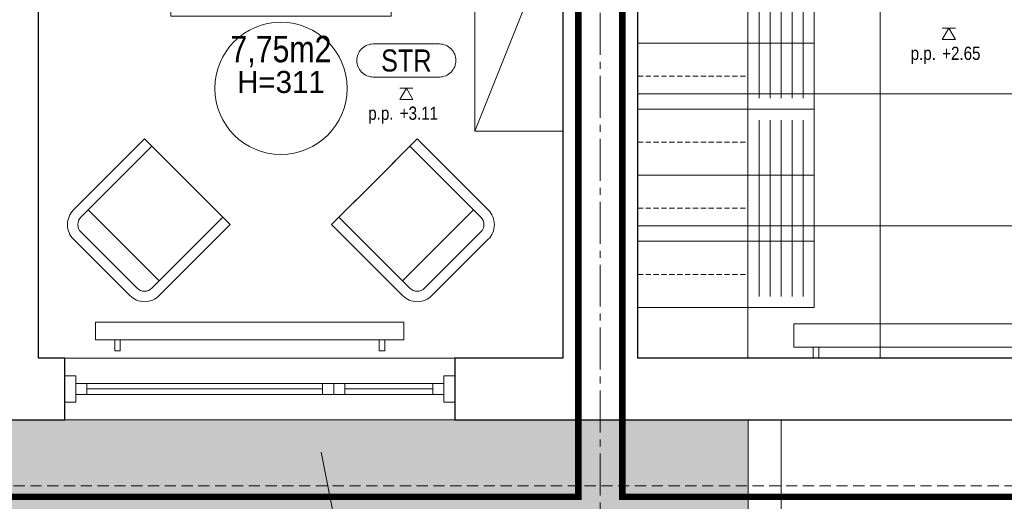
# Model space of a CAD drawing. Header units: millimetres. Extents: x -291747 to 77132, y 46721 to 203932.
# Tile 46 of 110: x 68388 to 68835, y 90652 to 90871. Entities that reach past the tile are written whole.
import ezdxf
from ezdxf import colors
from ezdxf.entities.mleader import LeaderData, LeaderLine
from ezdxf.enums import TextEntityAlignment as Align
from ezdxf.math import Vec2, Vec3

# ---------------------------------------------------------------- set-up
doc = ezdxf.new("R2010")
doc.units = ezdxf.units.MM
doc.header["$MEASUREMENT"] = 0
for name, pattern in [('xreff_LSN_szatnie_PW_rzuty_14$0$CENTER2', [28.575, 19.05, -3.175, 3.175, -3.175]), ('xreff_LSN_szatnie_PW_rzuty_14$0$DASHED', [19.05, 12.7, -6.35]), ('xreff_LSN_szatnie_PW_rzuty_14$0$HIDDEN2', [4.7625, 3.175, -1.5875])]:
    doc.linetypes.add(name, pattern=pattern)
doc.layers.get('0').update_dxf_attribs({"lineweight": 9})
doc.layers.get('Defpoints').update_dxf_attribs({"lineweight": 9})
for name, color, linetype, lineweight in [('FL-xref', 250, 'Continuous', 9), ('xreff_LSN_szatnie_PW_rzuty_14$0$A hatch', 8, 'Continuous', 5), ('xreff_LSN_szatnie_PW_rzuty_14$0$A okna istniejace', 8, 'Continuous', 9), ('xreff_LSN_szatnie_PW_rzuty_14$0$A okna wyposazenie', 8, 'Continuous', 9), ('xreff_LSN_szatnie_PW_rzuty_14$0$A opis', 252, 'Continuous', 9), ('xreff_LSN_szatnie_PW_rzuty_14$0$A opis pom', 252, 'Continuous', 9), ('xreff_LSN_szatnie_PW_rzuty_14$0$A opis pom pow', 252, 'Continuous', 9), ('xreff_LSN_szatnie_PW_rzuty_14$0$A sufit', 252, 'Continuous', 9), ('xreff_LSN_szatnie_PW_rzuty_14$0$A sufit obrys', 252, 'Continuous', 9), ('xreff_LSN_szatnie_PW_rzuty_14$0$A sufit podwieszany opis', 8, 'Continuous', 13), ('xreff_LSN_szatnie_PW_rzuty_14$0$A widok wyżej', 252, 'xreff_LSN_szatnie_PW_rzuty_14$0$DASHED', 9), ('xreff_LSN_szatnie_PW_rzuty_14$0$A wyposazenie meblowe', 8, 'Continuous', 9), ('xreff_LSN_szatnie_PW_rzuty_14$0$A zakres', 252, 'Continuous', 9), ('xreff_LSN_szatnie_PW_rzuty_14$0$A-Wall', 252, 'Continuous', 9), ('xreff_LSN_szatnie_PW_rzuty_14$0$IS grzejniki', 8, 'Continuous', 9), ('xreff_LSN_szatnie_PW_rzuty_14$0$S-Grid-Iden', 8, 'xreff_LSN_szatnie_PW_rzuty_14$0$CENTER2', 9)]:
    doc.layers.add(name, color=color, linetype=linetype, lineweight=lineweight)
doc.styles.add('xreff_LSN_szatnie_PW_rzuty_14$0$Standard', font='txt')
doc.styles.add('xreff_LSN_szatnie_PW_rzuty_14$0$STYL ASA', font='ARIALN.TTF')

# ---------------------------------------------------------------- blocks, each defined once
blk = doc.blocks.new('xreff_LSN_szatnie_PW_rzuty_14$0$krzeslo 2')
at = {"color": 0, "linetype": 'ByBlock', "lineweight": -2}
blk.add_lwpolyline([(35, 0), (70, 0), (70, 58, 0.414214), (58, 70), (12, 70, 0.414214), (0, 58), (0, 0), (35, 0)], format="xyb", dxfattribs=at)
blk.add_lwpolyline([(35, 0), (64, 0), (64, 58, 0.414214), (58, 64), (12, 64, 0.414214), (6, 58), (6, 0)], format="xyb", close=True, dxfattribs=at)
blk.add_lwpolyline([(6, 58), (6, 52), (64, 52)], dxfattribs=at)
blk = doc.blocks.new('xreff_LSN_szatnie_PW_rzuty_14$0$szafa')
at = {"color": 0, "linetype": 'ByBlock', "lineweight": -2, "ltscale": 0.5}
blk.add_lwpolyline([(-0.5, -0.5), (0.5, -0.5), (0.5, 0.5), (-0.5, 0.5)], close=True, dxfattribs=at)
blk.add_lwpolyline([(-0.5, 0.5), (0.5, -0.5)], dxfattribs=at)
blk = doc.blocks.new('xreff_LSN_szatnie_PW_rzuty_14$0$szafka dwudzielna 30x50x180')
blk.add_lwpolyline([(25, 15), (-25, 15), (-25, -15), (25, -15)], close=True)
at = {"linetype": 'xreff_LSN_szatnie_PW_rzuty_14$0$HIDDEN2', "lineweight": 9, "ltscale": 0.75}
blk.add_lwpolyline([(-25, 0), (25, 0)], dxfattribs=at)
blk = doc.blocks.new('*U5741')
at = {"layer": 'xreff_LSN_szatnie_PW_rzuty_14$0$A wyposazenie meblowe', "xscale": -1, "rotation": 90}
blk.add_blockref('xreff_LSN_szatnie_PW_rzuty_14$0$szafka dwudzielna 30x50x180', (0, 0), dxfattribs=at)
blk = doc.blocks.new('*U5742')
at = {"color": 0, "linetype": 'ByBlock', "lineweight": -2, "transparency": 16777216}
for p in [(0, 0), (30, 0), (60, 0), (90, 0), (120, 0), (150, 0), (180, 0), (210, 0), (240, 0), (270, 0), (300, 0), (330, 0), (360, 0), (390, 0), (420, 0)]:
    blk.add_blockref('*U5741', p, dxfattribs=at)
blk = doc.blocks.new('xreff_LSN_szatnie_PW_rzuty_14$0$lawka2')
blk.add_lwpolyline([(-30, 0), (30, 0), (30, 30), (-30, 30)], close=True)
at = {"lineweight": 9}
for points in [[(-25, 25), (25, 25)], [(-25, 20), (25, 20)], [(-25, 15), (25, 15)], [(-25, 10), (25, 10)], [(-25, 5), (25, 5)]]:
    blk.add_lwpolyline(points, dxfattribs=at)
at = {"layer": 'Defpoints'}
for points in [[(-30, 30), (0, 30), (0, 0), (-30, 0)], [(0, 30), (30, 30), (30, 0), (0, 0)]]:
    blk.add_lwpolyline(points, close=True, dxfattribs=at)
blk = doc.blocks.new('xreff_LSN_szatnie_PW_rzuty_14$0$lawka3')
blk.add_lwpolyline([(-45, 0), (45, 0), (45, 30), (-45, 30)], close=True)
at = {"lineweight": 9}
for points in [[(-40, 25), (40, 25)], [(-40, 20), (40, 20)], [(-40, 15), (40, 15)], [(-40, 10), (40, 10)], [(-40, 5), (40, 5)]]:
    blk.add_lwpolyline(points, dxfattribs=at)
at = {"layer": 'Defpoints'}
for points in [[(-45, 30), (-15, 30), (-15, 0), (-45, 0)], [(-15, 30), (15, 30), (15, 0), (-15, 0)], [(15, 30), (45, 30), (45, 0), (15, 0)]]:
    blk.add_lwpolyline(points, close=True, dxfattribs=at)
blk = doc.blocks.new('xreff_LSN_szatnie_PW_rzuty_14$0$blok do okna')
for points in [[(28.5, 2.5), (33.5, 2.5), (33.5, -2.5), (28.5, -2.5)], [(33.5, 2.5), (38.5, 2.5), (38.5, -2.5), (33.5, -2.5)]]:
    blk.add_lwpolyline(points, close=True)
for points in [[(-78.5, 0), (28.5, 0)], [(38.5, 0), (78.5, 0)]]:
    blk.add_lwpolyline(points)
blk = doc.blocks.new('xreff_LSN_szatnie_PW_rzuty_14$0$tag wn')
blk.add_lwpolyline([(-25, -7.5), (25, -7.5), (25, 7.5), (-25, 7.5)], close=True)
at = {"style": 'xreff_LSN_szatnie_PW_rzuty_14$0$STYL ASA'}
blk.add_attdef('ROOM:NO', text='', height=6, dxfattribs=at).set_placement((0, 0), align=Align.MIDDLE_CENTER)
at = {"layer": 'xreff_LSN_szatnie_PW_rzuty_14$0$A opis pom pow', "style": 'xreff_LSN_szatnie_PW_rzuty_14$0$STYL ASA'}
blk.add_attdef('ROOM:AREA', text='', height=6, dxfattribs=at).set_placement((0, -15), align=Align.MIDDLE_CENTER)
blk = doc.blocks.new('xreff_LSN_szatnie_PW_rzuty_14$0$metka')
blk.add_lwpolyline([(-15, -7.5), (15, -7.5, 0.414214), (22.5, 0), (22.5, 0, 0.414214), (15, 7.5), (-15, 7.5, 0.414214), (-22.5, 0), (-22.5, 0, 0.414214)], format="xyb", close=True)
at = {"style": 'xreff_LSN_szatnie_PW_rzuty_14$0$STYL ASA'}
blk.add_attdef('DETAIL:NO', text='', height=10, dxfattribs=at).set_placement((0, 0), align=Align.MIDDLE_CENTER)
blk = doc.blocks.new('xreff_LSN_szatnie_PW_rzuty_14$0$Anno_Elevation_Label_8')
at = {"color": 0, "linetype": 'ByBlock'}
blk.add_line((-0.05, 0), (0.05, 0), dxfattribs=at)
blk.add_lwpolyline([(0, 0), (-0.05, -0.0866), (0.05, -0.0866)], close=True, dxfattribs=at)
at = {"color": 0, "linetype": 'ByBlock', "style": 'xreff_LSN_szatnie_PW_rzuty_14$0$STYL ASA'}
blk.add_attdef('PREFIX', text='', height=0.1, dxfattribs=at).set_placement((-0.0971, -0.2406), align=Align.RIGHT)
for tag, p in [('ELEVATION', (-0.05, -0.2406)), ('SUFFIX', (-0.05, -0.3811))]:
    blk.add_attdef(tag, p, '', height=0.1, dxfattribs=at)
blk = doc.blocks.new('xreff_LSN_szatnie_PW_rzuty_14')
at = {"layer": 'xreff_LSN_szatnie_PW_rzuty_14$0$A hatch', "transparency": 33554495}
h = blk.add_hatch(dxfattribs=at)
h.set_pattern_fill('GRASS', color=256, scale=4)
h.set_pattern_definition([(90, (0, 0), (-71.84205, 71.84205), [19.05, -124.6341]), (45, (0, 0), (-71.84205, 71.84205), [19.05, -82.55]), (135, (0, 0), (-71.84205, -71.84205), [19.05, -82.55])])
edge = h.paths.add_edge_path()
edge.add_spline(control_points=[(73831.5, 88934.68), (73821.36, 88950.89), (73811.24, 88967.07), (73777.87, 89019.69), (73754.29, 89055.73), (73718.41, 89105.36), (73707.36, 89120.03), (73684.52, 89148.75), (73672.74, 89162.81), (73654.38, 89183.36), (73648.14, 89190.12), (73632.69, 89206.37), (73623.35, 89215.76), (73602.5, 89235.86), (73590.89, 89246.5), (73522.6, 89306.14), (73459.37, 89350), (73322.18, 89426.9), (73248.22, 89459.94), (73069.97, 89523.2), (72963.12, 89549.77), (72743.28, 89584.73), (72630.3, 89593.11), (72404.88, 89591.72), (72292.43, 89581.95), (72113.07, 89550.96), (72044.07, 89534.98), (71910.9, 89495.5), (71846.73, 89471.98), (71725.02, 89417.48), (71667.49, 89386.49), (71560.83, 89317.11), (71511.71, 89278.72), (71449.3, 89219.14), (71431.82, 89200.98), (71407.01, 89172.79), (71398.98, 89163.23), (71383.4, 89143.81), (71375.85, 89133.93), (71359.01, 89110.82), (71349.87, 89097.48), (71316.18, 89045.24), (71294.19, 89004.53), (71248.09, 88905.26), (71225.84, 88845.34), (71186.66, 88721.6), (71169.74, 88657.78), (71142.4, 88545.8), (71131.46, 88498.08), (71120.5, 88450.28)], knot_values=[0, 0, 0, 0, 57.207065, 57.207065, 187.181956, 187.181956, 242.95388, 242.95388, 298.725803, 298.725803, 326.611765, 326.611765, 366.532108, 366.532108, 413.640335, 413.640335, 636.601339, 636.601339, 859.562342, 859.562342, 1147.4948, 1147.4948, 1435.427258, 1435.427258, 1723.359715, 1723.359715, 1909.892427, 1909.892427, 2096.425139, 2096.425139, 2282.95785, 2282.95785, 2469.490562, 2469.490562, 2547.228377, 2547.228377, 2586.097284, 2586.097284, 2624.966192, 2624.966192, 2675.594063, 2675.594063, 2819.436148, 2819.436148, 3012.724073, 3012.724073, 3206.011998, 3206.011998, 3347.114496, 3347.114496, 3347.114496, 3347.114496], degree=3, periodic=0)
edge.add_line((71120.5, 88450.28), (73831.5, 88934.68))
h.paths.add_polyline_path([(69699.19, 89521.76), (65252.06, 89442.82), (65252.06, 88327.22), (70701.68, 88327.22), (70701.68, 88536.91, 0.419422)])
h.paths.add_polyline_path([(66521.59, 90689.22), (65352.68, 90689.22), (65352.68, 90659.22), (65323.18, 90659.22), (65323.18, 90689.22), (65229.94, 90689.22), (65239.64, 90142.71), (66521.59, 90165.46)])
edge = h.paths.add_edge_path()
edge.add_line((67744.6, 90689.22), (68718.74, 90689.22))
edge.add_line((68718.74, 90689.22), (68718.74, 90265.3))
edge.add_arc((68483.74, 90265.3), 235, -15.0402, 0, ccw=False)
edge.add_line((68710.69, 90204.32), (67744.6, 90187.17))
edge.add_line((67744.6, 90187.17), (67744.6, 90689.22))
edge = h.paths.add_edge_path()
edge.add_line((69340.24, 90689.22), (69815.68, 90689.22))
edge.add_line((69815.68, 90689.22), (69815.68, 90223.94))
edge.add_line((69815.68, 90223.94), (69350.6, 90215.68))
edge.add_arc((69575.24, 90284.68), 235, 180, 197.0741, ccw=False)
edge.add_line((69340.24, 90284.68), (69340.24, 90689.22))
edge = h.paths.add_edge_path()
edge.add_line((70216.68, 90539.22), (71051.68, 90539.22))
edge.add_line((71051.68, 90539.22), (71051.68, 90689.22))
edge.add_line((71051.68, 90689.22), (71234.68, 90689.22))
edge.add_line((71234.68, 90689.22), (71234.68, 90312.98))
edge.add_arc((71169.68, 90312.98), 65, 271.0169, 360, ccw=False)
edge.add_line((71170.84, 90247.99), (70216.68, 90231.09))
edge.add_line((70216.68, 90231.09), (70216.68, 90539.22))
edge = h.paths.add_edge_path()
edge.add_line((72662.68, 90689.22), (72890.68, 90689.22))
edge.add_line((72890.68, 90689.22), (72890.68, 90659.22))
edge.add_line((72890.68, 90659.22), (72903.68, 90659.22))
edge.add_line((72903.68, 90659.22), (72901.85, 90108.69))
edge.add_arc((72897.68, 90343.65), 235, 180, 271.0169, ccw=False)
edge.add_line((72662.68, 90343.65), (72662.68, 90689.22))
at = {"layer": 'xreff_LSN_szatnie_PW_rzuty_14$0$A hatch'}
for points in [[(68733.74, 90689.22), (68733.74, 90265.3, -0.409025), (68488.17, 90015.34), (67868.78, 90004.35, -0.419422), (67461.68, 90404.29), (67461.68, 90689.22)], [(68718.74, 90689.22), (68718.74, 90265.3, -0.409025), (68487.91, 90030.34), (67868.52, 90019.35, -0.419422), (67476.68, 90404.29), (67476.68, 90689.22)]]:
    blk.add_lwpolyline(points, format="xyb", dxfattribs=at)
at = {"layer": 'xreff_LSN_szatnie_PW_rzuty_14$0$A okna istniejace', "linetype": 'Continuous', "lineweight": 9}
for p, q in [((68408.68, 90717.22), (68585.68, 90717.22)), ((68418.68, 90700.72), (68418.68, 90705.72)), ((68575.68, 90700.72), (68575.68, 90705.72)), ((68408.68, 90689.22), (68585.68, 90689.22))]:
    blk.add_line(p, q, dxfattribs=at)
for points in [[(68413.68, 90709.22), (68408.68, 90709.22), (68408.68, 90697.22), (68413.68, 90697.22)], [(68413.68, 90700.72), (68413.68, 90705.72), (68580.68, 90705.72), (68580.68, 90700.72)], [(68580.68, 90709.22), (68585.68, 90709.22), (68585.68, 90697.22), (68580.68, 90697.22)]]:
    blk.add_lwpolyline(points, close=True, dxfattribs=at)
at = {"layer": 'xreff_LSN_szatnie_PW_rzuty_14$0$A sufit', "linetype": 'Continuous', "lineweight": 9}
for p, q in [((68718.68, 90717.22), (68718.68, 91190.22)), ((68778.68, 90717.22), (68778.68, 91190.22)), ((68668.68, 90837.22), (68898.68, 90837.22)), ((68668.68, 90777.22), (68898.68, 90777.22)), ((68668.68, 90717.22), (68898.68, 90717.22))]:
    blk.add_line(p, q, dxfattribs=at)
at = {"layer": 'xreff_LSN_szatnie_PW_rzuty_14$0$A sufit obrys'}
blk.add_lwpolyline([(68948.68, 91257.72), (68837.68, 91257.72), (68837.68, 91190.22), (68718.68, 91190.22), (68718.68, 91064.22), (68668.68, 91064.22), (68668.68, 90717.22), (68898.68, 90717.22), (68898.68, 90897.22), (68948.68, 90897.22)], close=True, dxfattribs=at)
at = {"layer": 'xreff_LSN_szatnie_PW_rzuty_14$0$A widok wyżej', "linetype": 'xreff_LSN_szatnie_PW_rzuty_14$0$DASHED', "lineweight": 9, "ltscale": 0.2}
for p, q in [((68585.68, 90717.22), (68408.68, 90717.22)), ((68408.68, 90689.22), (68585.68, 90689.22))]:
    blk.add_line(p, q, dxfattribs=at)
at = {"layer": 'xreff_LSN_szatnie_PW_rzuty_14$0$A widok wyżej', "ltscale": 0.4}
blk.add_lwpolyline([(65352.68, 90659.22), (72855.68, 90659.22)], dxfattribs=at)
at = {"layer": 'xreff_LSN_szatnie_PW_rzuty_14$0$A wyposazenie meblowe'}
blk.add_circle((68506.75, 90839.67), 30, dxfattribs=at)
at = {"layer": 'xreff_LSN_szatnie_PW_rzuty_14$0$A zakres', "linetype": 'xreff_LSN_szatnie_PW_rzuty_14$0$DASHED', "transparency": 33554623, "const_width": 3}
for points in [[(67456.18, 92016.22), (67456.18, 90654.22), (68641.68, 90654.22), (68641.68, 91213.47), (68267.93, 91213.47), (68267.93, 91484.47), (68267.93, 91484.47), (68267.93, 92016.22)], [(68277.93, 92016.22), (68277.93, 91474.47), (68277.93, 91474.47), (68277.93, 91223.47), (68661.68, 91223.47), (68661.68, 90654.22), (70445.68, 90654.22), (70445.68, 91263.97), (70078.68, 91263.97), (70078.68, 91463.22), (69842.68, 91463.22), (69842.68, 92016.22)]]:
    blk.add_lwpolyline(points, close=True, dxfattribs=at)
at = {"layer": 'xreff_LSN_szatnie_PW_rzuty_14$0$A-Wall', "linetype": 'Continuous', "lineweight": 25}
for p, q in [((68668.68, 90717.22), (68668.68, 91190.22)), ((68396.68, 90717.22), (68396.68, 91049.22)), ((68634.68, 91020.22), (68634.68, 90717.22)), ((68408.68, 90717.22), (68396.68, 90717.22)), ((68408.68, 90689.22), (68408.68, 90717.22)), ((68585.68, 90717.22), (68585.68, 90689.22)), ((68634.68, 90717.22), (68585.68, 90717.22)), ((68843.68, 90717.22), (68668.68, 90717.22)), ((68289.18, 90689.22), (68408.68, 90689.22)), ((68585.68, 90689.22), (68843.68, 90689.22))]:
    blk.add_line(p, q, dxfattribs=at)
at = {"layer": 'xreff_LSN_szatnie_PW_rzuty_14$0$IS grzejniki'}
for p, q in [((68562.58, 90733.56), (68422.58, 90733.56)), ((68422.58, 90733.56), (68422.58, 90725.56)), ((68562.58, 90725.56), (68562.58, 90733.56)), ((68879.54, 90732.72), (68739.54, 90732.72)), ((68739.54, 90732.72), (68739.54, 90722.22)), ((68422.58, 90725.56), (68562.58, 90725.56)), ((68431.33, 90725.56), (68431.33, 90720.56)), ((68433.83, 90720.56), (68433.83, 90725.56)), ((68551.33, 90720.56), (68551.33, 90725.56)), ((68553.83, 90725.56), (68553.83, 90720.56)), ((68431.33, 90720.56), (68433.83, 90720.56)), ((68553.83, 90720.56), (68551.33, 90720.56)), ((68739.54, 90722.22), (68879.54, 90722.22)), ((68748.29, 90722.22), (68748.29, 90717.22)), ((68750.79, 90717.22), (68750.79, 90722.22)), ((68748.29, 90717.22), (68750.79, 90717.22))]:
    blk.add_line(p, q, dxfattribs=at)
at = {"layer": 'xreff_LSN_szatnie_PW_rzuty_14$0$S-Grid-Iden'}
blk.add_lwpolyline([(68651.68, 92131.22), (68651.68, 90539.22)], dxfattribs=at)
at = {"rotation": 90.00000000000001}
blk.add_blockref('*U5742', (68693.68, 90755.22), dxfattribs=at)
at = {"layer": 'xreff_LSN_szatnie_PW_rzuty_14$0$A okna istniejace', "linetype": 'Continuous', "lineweight": 9, "extrusion": (0, 0, -1), "zscale": -1, "rotation": 180}
blk.add_blockref('xreff_LSN_szatnie_PW_rzuty_14$0$blok do okna', (-68497.18, 90703.22), dxfattribs=at)
at = {"layer": 'xreff_LSN_szatnie_PW_rzuty_14$0$A opis pom', "linetype": 'Continuous', "lineweight": 9, "xscale": 2, "yscale": 2, "zscale": 2}
blk.add_blockref('xreff_LSN_szatnie_PW_rzuty_14$0$tag wn', (68506.75, 90887.51), dxfattribs=at).add_auto_attribs({'ROOM:NO': '17', 'ROOM:AREA': '7,75m2'})
at = {"layer": 'xreff_LSN_szatnie_PW_rzuty_14$0$A sufit podwieszany opis', "linetype": 'Continuous', "lineweight": 13, "xscale": 60, "yscale": 60, "zscale": 60}
for p, values in [((68809.79, 90867.02, 265), {'PREFIX': 'p.p.', 'ELEVATION': '+2.65'}), ((68563.66, 90839.82, 311), {'PREFIX': 'p.p.', 'ELEVATION': '+3.11'})]:
    blk.add_blockref('xreff_LSN_szatnie_PW_rzuty_14$0$Anno_Elevation_Label_8', p, dxfattribs=at).add_auto_attribs(values)
at = {"layer": 'xreff_LSN_szatnie_PW_rzuty_14$0$A sufit podwieszany opis', "linetype": 'Continuous', "lineweight": 13}
blk.add_blockref('xreff_LSN_szatnie_PW_rzuty_14$0$metka', (68563.66, 90852.32), dxfattribs=at).add_auto_attribs({'DETAIL:NO': 'STR'})
at = {"layer": 'xreff_LSN_szatnie_PW_rzuty_14$0$A wyposazenie meblowe', "xscale": 100, "yscale": 40, "rotation": 270}
blk.add_blockref('xreff_LSN_szatnie_PW_rzuty_14$0$szafa', (68614.68, 90870.22), dxfattribs=at)
at = {"layer": 'xreff_LSN_szatnie_PW_rzuty_14$0$A wyposazenie meblowe', "rotation": 270}
for name, p in [('xreff_LSN_szatnie_PW_rzuty_14$0$lawka2', (68718.68, 90860.22)), ('xreff_LSN_szatnie_PW_rzuty_14$0$lawka3', (68718.68, 90785.22))]:
    blk.add_blockref(name, p, dxfattribs=at)
at = {"layer": 'xreff_LSN_szatnie_PW_rzuty_14$0$A wyposazenie meblowe', "yscale": 0.7857142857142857, "zscale": 0.7857142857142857}
for p, xscale, rotation in [((68444.87, 90816.69), -0.7857142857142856, 134.999999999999), ((68568.62, 90816.69), 0.7857142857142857, 225.000000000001)]:
    blk.add_blockref('xreff_LSN_szatnie_PW_rzuty_14$0$krzeslo 2', p, dxfattribs=dict(at, xscale=xscale, rotation=rotation))
at = {"layer": 'xreff_LSN_szatnie_PW_rzuty_14$0$A opis', "linetype": 'Continuous', "lineweight": 9, "insert": (68506.75, 90842.51), "char_height": 10, "attachment_point": 5, "style": 'xreff_LSN_szatnie_PW_rzuty_14$0$Standard'}
blk.add_mtext_dynamic_manual_height_columns('\\A1;\\pxqc;H=311', width=72.7481, gutter_width=1, heights=[0], dxfattribs=at)
at = {"layer": 'xreff_LSN_szatnie_PW_rzuty_14$0$A okna wyposazenie', "linetype": 'Continuous', "lineweight": 9}
ml = blk.add_multileader_mtext('Standard', dxfattribs=at)
ml.set_content('wyp. w rolety zacieniające (A)\\P+ dod. nawiewnik', color=256, style='xreff_LSN_szatnie_PW_rzuty_14$0$STYL ASA')
ml.set_leader_properties()
ml.build(insert=Vec2(0, 0))
ml.multileader.update_dxf_attribs({"text_left_attachment_type": 6, "text_right_attachment_type": 6, "dogleg_length": 3, "arrow_head_size": 15})
ctx = ml.context
ctx.base_point, ctx.char_height, ctx.arrow_head_size, ctx.landing_gap_size, ctx.plane_origin = Vec3(68542, 90613.14), 10, 15, 10, Vec3(68257.81, 90119.75)
ctx.left_attachment, ctx.right_attachment = 6, 6
notes = []
notes.append((ctx, [(0, (1, 1, 0), (68537.01, 90613.14), (1, 0), 4.99, [(0, [(68522.18, 90689.22)], 0, [])])]))
ctx.mtext.insert, ctx.mtext.width, ctx.mtext.line_spacing_factor, ctx.mtext.flow_direction = Vec3(68552, 90625.14), 103.629, 0.96, 5
for ctx, leaders in notes:
    for number, flags, end, landing, length, lines in leaders:
        leader = LeaderData()
        leader.index, (leader.has_last_leader_line, leader.has_dogleg_vector, leader.attachment_direction) = number, flags
        leader.last_leader_point, leader.dogleg_vector, leader.dogleg_length = Vec3(end), Vec3(landing), length
        for number, points, colour, breaks in lines:
            line = LeaderLine()
            line.index, line.vertices, line.color, line.breaks = number, Vec3.list(points), colors.encode_raw_color(colour), breaks
            leader.lines.append(line)
        ctx.leaders.append(leader)

msp = doc.modelspace()

# ---------------------------------------------------------------- block references
at = {"layer": 'FL-xref'}
msp.add_blockref('xreff_LSN_szatnie_PW_rzuty_14', (0, 0), dxfattribs=at)

doc.saveas('drawing.dxf')
